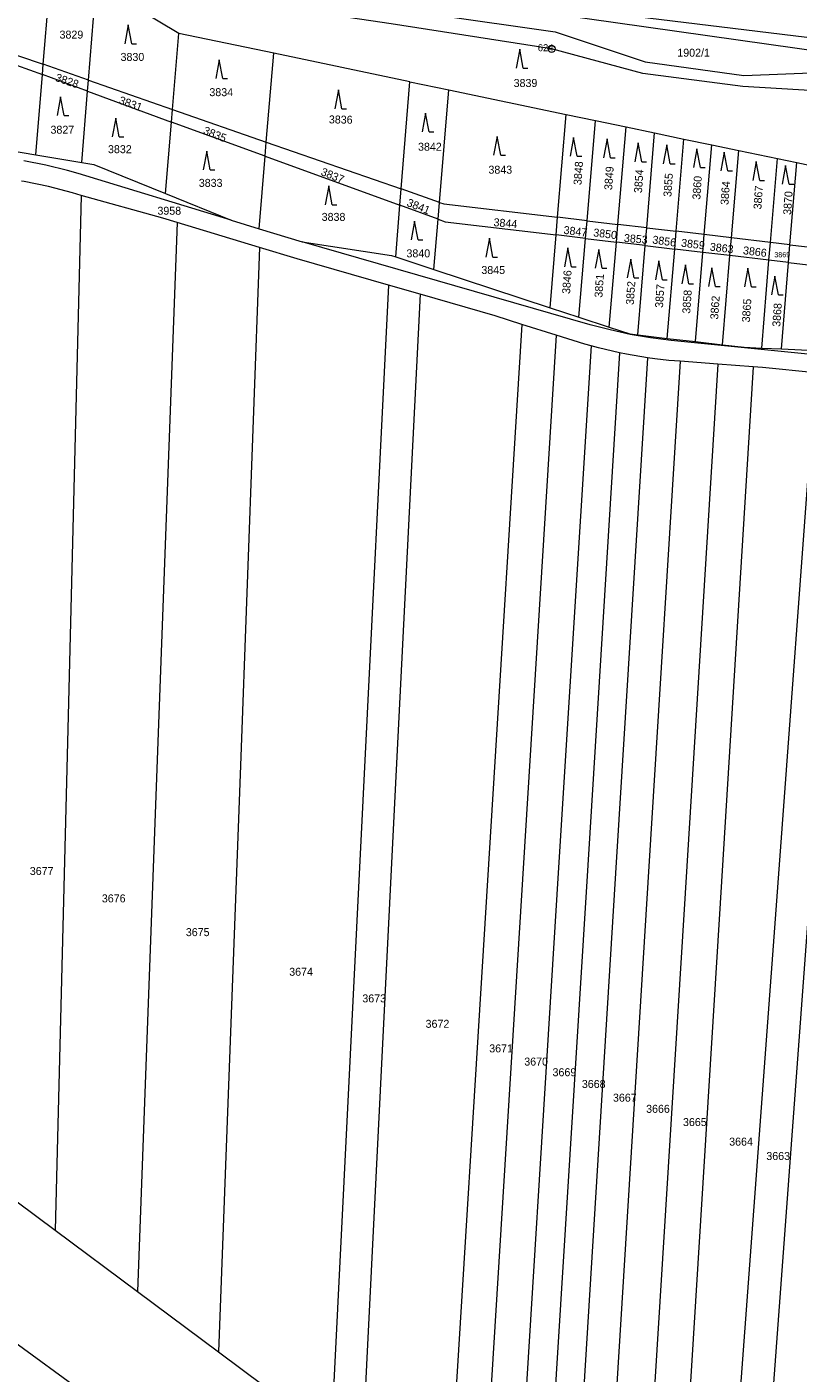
# Model space of a CAD drawing. Header units: metres. Extents: x -595226 to -593310, y -1169452 to -1167804.
# Tile 8 of 35: x -594453 to -594288, y -1169247 to -1168960. Entities that reach past the tile are written whole.
import ezdxf
from ezdxf.enums import TextEntityAlignment as Align

# ---------------------------------------------------------------- set-up
doc = ezdxf.new("R2010")
doc.units = ezdxf.units.M
doc.layers.add('geo katastr', color=5, linetype='Continuous', lineweight=0)
doc.layers.add('Značky bodu BP', color=7, linetype='Continuous')
doc.layers.add('Značky kultur', color=7, linetype='Continuous')
doc.styles.add('dgn001', font='dgn001.shx')
doc.styles.add('dgn023', font='dgn023.shx')

# ---------------------------------------------------------------- blocks, each defined once
blk = doc.blocks.new('3.0829')
at = {"layer": 'Značky kultur', "color": 7, "linetype": 'Continuous', "lineweight": 13}
for p, q in [((0, 4), (-0.75, 0)), ((0.75, 0), (0, 4)), ((0.75, 0), (1.75, 0))]:
    blk.add_line(p, q, dxfattribs=at)
blk = doc.blocks.new('3.0852')
at = {"layer": 'Značky kultur', "color": 7, "linetype": 'Continuous', "lineweight": 13}
for p, q in [((0, 4), (-0.75, 0)), ((0.75, 0), (0, 4)), ((0.75, 0), (1.75, 0))]:
    blk.add_line(p, q, dxfattribs=at)
blk = doc.blocks.new('3.0853')
at = {"layer": 'Značky kultur', "color": 7, "linetype": 'Continuous', "lineweight": 13}
for p, q in [((0, 4), (-0.75, 0)), ((0.75, 0), (0, 4)), ((0.75, 0), (1.75, 0))]:
    blk.add_line(p, q, dxfattribs=at)
blk = doc.blocks.new('3.0854')
at = {"layer": 'Značky kultur', "color": 7, "linetype": 'Continuous', "lineweight": 13}
for p, q in [((0, 4), (-0.75, 0)), ((0.75, 0), (0, 4)), ((0.75, 0), (1.75, 0))]:
    blk.add_line(p, q, dxfattribs=at)
blk = doc.blocks.new('3.0855')
at = {"layer": 'Značky kultur', "color": 7, "linetype": 'Continuous', "lineweight": 13}
for p, q in [((0, 4), (-0.75, 0)), ((0.75, 0), (0, 4)), ((0.75, 0), (1.75, 0))]:
    blk.add_line(p, q, dxfattribs=at)
blk = doc.blocks.new('3.0856')
at = {"layer": 'Značky kultur', "color": 7, "linetype": 'Continuous', "lineweight": 13}
for p, q in [((0, 4), (-0.75, 0)), ((0.75, 0), (0, 4)), ((0.75, 0), (1.75, 0))]:
    blk.add_line(p, q, dxfattribs=at)
blk = doc.blocks.new('3.0857')
at = {"layer": 'Značky kultur', "color": 7, "linetype": 'Continuous', "lineweight": 13}
for p, q in [((0, 4), (-0.75, 0)), ((0.75, 0), (0, 4)), ((0.75, 0), (1.75, 0))]:
    blk.add_line(p, q, dxfattribs=at)
blk = doc.blocks.new('3.0858')
at = {"layer": 'Značky kultur', "color": 7, "linetype": 'Continuous', "lineweight": 13}
for p, q in [((0, 4), (-0.75, 0)), ((0.75, 0), (0, 4)), ((0.75, 0), (1.75, 0))]:
    blk.add_line(p, q, dxfattribs=at)
blk = doc.blocks.new('3.0859')
at = {"layer": 'Značky kultur', "color": 7, "linetype": 'Continuous', "lineweight": 13}
for p, q in [((0, 4), (-0.75, 0)), ((0.75, 0), (0, 4)), ((0.75, 0), (1.75, 0))]:
    blk.add_line(p, q, dxfattribs=at)
blk = doc.blocks.new('3.0860')
at = {"layer": 'Značky kultur', "color": 7, "linetype": 'Continuous', "lineweight": 13}
for p, q in [((0, 4), (-0.75, 0)), ((0.75, 0), (0, 4)), ((0.75, 0), (1.75, 0))]:
    blk.add_line(p, q, dxfattribs=at)
blk = doc.blocks.new('3.0861')
at = {"layer": 'Značky kultur', "color": 7, "linetype": 'Continuous', "lineweight": 13}
for p, q in [((0, 4), (-0.75, 0)), ((0.75, 0), (0, 4)), ((0.75, 0), (1.75, 0))]:
    blk.add_line(p, q, dxfattribs=at)
blk = doc.blocks.new('3.0862')
at = {"layer": 'Značky kultur', "color": 7, "linetype": 'Continuous', "lineweight": 13}
for p, q in [((0, 4), (-0.75, 0)), ((0.75, 0), (0, 4)), ((0.75, 0), (1.75, 0))]:
    blk.add_line(p, q, dxfattribs=at)
blk = doc.blocks.new('3.0863')
at = {"layer": 'Značky kultur', "color": 7, "linetype": 'Continuous', "lineweight": 13}
for p, q in [((0, 4), (-0.75, 0)), ((0.75, 0), (0, 4)), ((0.75, 0), (1.75, 0))]:
    blk.add_line(p, q, dxfattribs=at)
blk = doc.blocks.new('3.0864')
at = {"layer": 'Značky kultur', "color": 7, "linetype": 'Continuous', "lineweight": 13}
for p, q in [((0, 4), (-0.75, 0)), ((0.75, 0), (0, 4)), ((0.75, 0), (1.75, 0))]:
    blk.add_line(p, q, dxfattribs=at)
blk = doc.blocks.new('3.0865')
at = {"layer": 'Značky kultur', "color": 7, "linetype": 'Continuous', "lineweight": 13}
for p, q in [((0, 4), (-0.75, 0)), ((0.75, 0), (0, 4)), ((0.75, 0), (1.75, 0))]:
    blk.add_line(p, q, dxfattribs=at)
blk = doc.blocks.new('3.0866')
at = {"layer": 'Značky kultur', "color": 7, "linetype": 'Continuous', "lineweight": 13}
for p, q in [((0, 4), (-0.75, 0)), ((0.75, 0), (0, 4)), ((0.75, 0), (1.75, 0))]:
    blk.add_line(p, q, dxfattribs=at)
blk = doc.blocks.new('3.0867')
at = {"layer": 'Značky kultur', "color": 7, "linetype": 'Continuous', "lineweight": 13}
for p, q in [((0, 4), (-0.75, 0)), ((0.75, 0), (0, 4)), ((0.75, 0), (1.75, 0))]:
    blk.add_line(p, q, dxfattribs=at)
blk = doc.blocks.new('3.0868')
at = {"layer": 'Značky kultur', "color": 7, "linetype": 'Continuous', "lineweight": 13}
for p, q in [((0, 4), (-0.75, 0)), ((0.75, 0), (0, 4)), ((0.75, 0), (1.75, 0))]:
    blk.add_line(p, q, dxfattribs=at)
blk = doc.blocks.new('3.08113')
at = {"layer": 'Značky kultur', "color": 7, "linetype": 'Continuous', "lineweight": 13}
for p, q in [((0, 4), (-0.75, 0)), ((0.75, 0), (0, 4)), ((0.75, 0), (1.75, 0))]:
    blk.add_line(p, q, dxfattribs=at)
blk = doc.blocks.new('3.08115')
at = {"layer": 'Značky kultur', "color": 7, "linetype": 'Continuous', "lineweight": 13}
for p, q in [((0, 4), (-0.75, 0)), ((0.75, 0), (0, 4)), ((0.75, 0), (1.75, 0))]:
    blk.add_line(p, q, dxfattribs=at)
blk = doc.blocks.new('3.08116')
at = {"layer": 'Značky kultur', "color": 7, "linetype": 'Continuous', "lineweight": 13}
for p, q in [((0, 4), (-0.75, 0)), ((0.75, 0), (0, 4)), ((0.75, 0), (1.75, 0))]:
    blk.add_line(p, q, dxfattribs=at)
blk = doc.blocks.new('3.08117')
at = {"layer": 'Značky kultur', "color": 7, "linetype": 'Continuous', "lineweight": 13}
for p, q in [((0, 4), (-0.75, 0)), ((0.75, 0), (0, 4)), ((0.75, 0), (1.75, 0))]:
    blk.add_line(p, q, dxfattribs=at)
blk = doc.blocks.new('3.08118')
at = {"layer": 'Značky kultur', "color": 7, "linetype": 'Continuous', "lineweight": 13}
for p, q in [((0, 4), (-0.75, 0)), ((0.75, 0), (0, 4)), ((0.75, 0), (1.75, 0))]:
    blk.add_line(p, q, dxfattribs=at)
blk = doc.blocks.new('3.08119')
at = {"layer": 'Značky kultur', "color": 7, "linetype": 'Continuous', "lineweight": 13}
for p, q in [((0, 4), (-0.75, 0)), ((0.75, 0), (0, 4)), ((0.75, 0), (1.75, 0))]:
    blk.add_line(p, q, dxfattribs=at)
blk = doc.blocks.new('3.08120')
at = {"layer": 'Značky kultur', "color": 7, "linetype": 'Continuous', "lineweight": 13}
for p, q in [((0, 4), (-0.75, 0)), ((0.75, 0), (0, 4)), ((0.75, 0), (1.75, 0))]:
    blk.add_line(p, q, dxfattribs=at)
blk = doc.blocks.new('3.08121')
at = {"layer": 'Značky kultur', "color": 7, "linetype": 'Continuous', "lineweight": 13}
for p, q in [((0, 4), (-0.75, 0)), ((0.75, 0), (0, 4)), ((0.75, 0), (1.75, 0))]:
    blk.add_line(p, q, dxfattribs=at)
blk = doc.blocks.new('3.08122')
at = {"layer": 'Značky kultur', "color": 7, "linetype": 'Continuous', "lineweight": 13}
for p, q in [((0, 4), (-0.75, 0)), ((0.75, 0), (0, 4)), ((0.75, 0), (1.75, 0))]:
    blk.add_line(p, q, dxfattribs=at)
blk = doc.blocks.new('3.08123')
at = {"layer": 'Značky kultur', "color": 7, "linetype": 'Continuous', "lineweight": 13}
for p, q in [((0, 4), (-0.75, 0)), ((0.75, 0), (0, 4)), ((0.75, 0), (1.75, 0))]:
    blk.add_line(p, q, dxfattribs=at)
blk = doc.blocks.new('1.0136')
at = {"layer": 'Značky bodu BP', "color": 3, "linetype": 'Continuous', "lineweight": 13}
for radius in [0.75, 0.03]:
    blk.add_circle((0, 0), radius, dxfattribs=at)

msp = doc.modelspace()

# ---------------------------------------------------------------- linework, layer by layer
at = {"layer": 'geo katastr', "color": 5, "true_color": 0x0000fa}
for p, q in [((-594449.11, -1168968.13), (-594447.49, -1168948.77)), ((-594426.45, -1168948.84), (-594339.94, -1168961.2)), ((-594439.46, -1168971.5), (-594437.81, -1168951)), ((-594420.19, -1168961.56), (-594437.81, -1168951)), ((-594339.68, -1168957.44), (-594280.02, -1168965.87)), ((-594421.54, -1168977.73), (-594420.19, -1168961.56)), ((-594399.98, -1168965.78), (-594420.19, -1168961.56)), ((-594339.94, -1168961.2), (-594320.79, -1168967.57)), ((-594401.56, -1168984.69), (-594399.98, -1168965.78)), ((-594370.97, -1168971.84), (-594399.98, -1168965.78)), ((-594449.29, -1168970.31), (-594449.11, -1168968.13)), ((-594439.46, -1168971.5), (-594449.11, -1168968.13)), ((-594320.79, -1168967.57), (-594299.76, -1168970.5)), ((-594450.67, -1168987.4), (-594449.29, -1168970.31)), ((-594439.65, -1168973.86), (-594449.29, -1168970.31)), ((-594439.65, -1168973.86), (-594439.46, -1168971.5)), ((-594439.46, -1168971.5), (-594421.54, -1168977.73)), ((-594372.82, -1168994.7), (-594370.97, -1168971.84)), ((-594370.97, -1168971.84), (-594362.65, -1168973.58)), ((-594299.76, -1168970.5), (-594280.64, -1168969.76)), ((-594440.87, -1168989.03), (-594439.65, -1168973.86)), ((-594439.65, -1168973.86), (-594421.76, -1168980.44)), ((-594364.61, -1168997.55), (-594362.65, -1168973.58)), ((-594362.65, -1168973.58), (-594337.6, -1168978.82)), ((-594421.76, -1168980.44), (-594421.54, -1168977.73)), ((-594421.54, -1168977.73), (-594401.56, -1168984.69)), ((-594423.03, -1168995.66), (-594421.76, -1168980.44)), ((-594339.43, -1169000.74), (-594337.6, -1168978.82)), ((-594337.6, -1168978.82), (-594331.38, -1168980.12)), ((-594333.17, -1169001.48), (-594331.38, -1168980.12)), ((-594331.38, -1168980.12), (-594324.85, -1168981.48)), ((-594326.59, -1169002.25), (-594324.85, -1168981.48)), ((-594324.85, -1168981.48), (-594318.75, -1168982.75)), ((-594320.44, -1169002.97), (-594318.75, -1168982.75)), ((-594318.75, -1168982.75), (-594312.5, -1168984.06)), ((-594401.81, -1168987.73), (-594401.56, -1168984.69)), ((-594401.56, -1168984.69), (-594372.82, -1168994.7)), ((-594314.15, -1169003.72), (-594312.5, -1168984.06)), ((-594312.5, -1168984.06), (-594306.57, -1168985.3)), ((-594308.17, -1169004.43), (-594306.57, -1168985.3)), ((-594306.57, -1168985.3), (-594300.81, -1168986.5)), ((-594302.37, -1169005.11), (-594300.81, -1168986.5)), ((-594300.81, -1168986.5), (-594292.56, -1168988.23)), ((-594448.56, -1168989.6), (-594453.24, -1168988.7)), ((-594450.67, -1168987.4), (-594440.87, -1168989.03)), ((-594443.94, -1168990.74), (-594448.56, -1168989.6)), ((-594403.1, -1169003.16), (-594401.81, -1168987.73)), ((-594401.81, -1168987.73), (-594373.11, -1168998.16)), ((-594294.05, -1169006.09), (-594292.56, -1168988.23)), ((-594292.56, -1168988.23), (-594288.43, -1168989.09)), ((-594289.89, -1169006.58), (-594288.43, -1168989.09)), ((-594288.43, -1168989.09), (-594275.18, -1168991.86)), ((-594441.66, -1168991.43), (-594443.94, -1168990.74)), ((-594409.05, -1169001.35), (-594441.66, -1168991.43)), ((-594373.11, -1168998.16), (-594372.82, -1168994.7)), ((-594364.61, -1168997.55), (-594372.82, -1168994.7)), ((-594373.92, -1169009.18), (-594373.11, -1168998.16)), ((-594364.91, -1169001.14), (-594373.11, -1168998.16)), ((-594364.91, -1169001.14), (-594364.61, -1168997.55)), ((-594365.81, -1169011.86), (-594364.91, -1169001.14)), ((-594339.75, -1169004.5), (-594339.43, -1169000.74)), ((-594333.17, -1169001.48), (-594339.43, -1169000.74)), ((-594402.97, -1169007.17), (-594420.54, -1169001.83)), ((-594333.48, -1169005.25), (-594333.17, -1169001.48)), ((-594333.17, -1169001.48), (-594326.59, -1169002.25)), ((-594326.91, -1169006.03), (-594326.59, -1169002.25)), ((-594320.44, -1169002.97), (-594326.59, -1169002.25)), ((-594320.76, -1169006.76), (-594320.44, -1169002.97)), ((-594320.44, -1169002.97), (-594314.15, -1169003.72)), ((-594314.46, -1169007.51), (-594314.15, -1169003.72)), ((-594308.17, -1169004.43), (-594314.15, -1169003.72)), ((-594332.49, -1169023.63), (-594393.9, -1169005.96)), ((-594341.05, -1169020.02), (-594339.75, -1169004.5)), ((-594333.48, -1169005.25), (-594339.75, -1169004.5)), ((-594334.89, -1169022.04), (-594333.48, -1169005.25)), ((-594333.48, -1169005.25), (-594326.91, -1169006.03)), ((-594328.42, -1169024.17), (-594326.91, -1169006.03)), ((-594320.76, -1169006.76), (-594326.91, -1169006.03)), ((-594322.35, -1169025.82), (-594320.76, -1169006.76)), ((-594320.76, -1169006.76), (-594314.46, -1169007.51)), ((-594308.48, -1169008.22), (-594308.17, -1169004.43)), ((-594302.37, -1169005.11), (-594308.17, -1169004.43)), ((-594302.69, -1169008.91), (-594302.37, -1169005.11)), ((-594294.05, -1169006.09), (-594302.37, -1169005.11)), ((-594294.37, -1169009.9), (-594294.05, -1169006.09)), ((-594289.89, -1169006.58), (-594294.05, -1169006.09)), ((-594290.21, -1169010.39), (-594289.89, -1169006.58)), ((-594289.89, -1169006.58), (-594276.54, -1169008.14)), ((-594373.92, -1169009.18), (-594365.81, -1169011.86)), ((-594316.06, -1169026.54), (-594314.46, -1169007.51)), ((-594308.48, -1169008.22), (-594314.46, -1169007.51)), ((-594310.07, -1169027.23), (-594308.48, -1169008.22)), ((-594302.69, -1169008.91), (-594308.48, -1169008.22)), ((-594304.27, -1169027.9), (-594302.69, -1169008.91)), ((-594294.37, -1169009.9), (-594302.69, -1169008.91)), ((-594365.81, -1169011.86), (-594341.05, -1169020.02)), ((-594295.93, -1169028.6), (-594294.37, -1169009.9)), ((-594290.21, -1169010.39), (-594294.37, -1169009.9)), ((-594291.7, -1169028.8), (-594290.21, -1169010.39)), ((-594290.21, -1169010.39), (-594276.86, -1169011.98)), ((-594368.77, -1169017.15), (-594375.48, -1169015.22)), ((-594341.05, -1169020.02), (-594334.89, -1169022.04)), ((-594339.74, -1169025.84), (-594347.06, -1169023.55)), ((-594334.89, -1169022.04), (-594328.42, -1169024.17)), ((-594328.24, -1169024.75), (-594332.49, -1169023.63)), ((-594323.95, -1169025.68), (-594328.24, -1169024.75)), ((-594319.61, -1169026.42), (-594323.95, -1169025.68)), ((-594322.35, -1169025.82), (-594316.06, -1169026.54)), ((-594315.25, -1169026.96), (-594319.61, -1169026.42)), ((-594316.06, -1169026.54), (-594310.07, -1169027.23)), ((-594226.54, -1169035.95), (-594315.25, -1169026.96)), ((-594310.07, -1169027.23), (-594304.27, -1169027.9)), ((-594295.93, -1169028.6), (-594291.7, -1169028.8)), ((-594291.7, -1169028.8), (-594278.32, -1169029.41)), ((-594305.27, -1169032.02), (-594313.3, -1169031.4)), ((-594297.71, -1169032.6), (-594305.27, -1169032.02)), ((-594459.21, -1169207.22), (-594446.58, -1169216.61)), ((-594446.58, -1169216.61), (-594429.04, -1169229.65)), ((-594429.04, -1169229.65), (-594411.77, -1169242.5)), ((-594465.76, -1169232.75), (-594406.09, -1169276.28)), ((-594411.77, -1169242.5), (-594387.73, -1169260.37))]:
    msp.add_line(p, q, dxfattribs=at)
for points in [[(-594519.24, -1168930.94), (-594504.58, -1168932.17), (-594498.02, -1168932.97), (-594453.49, -1168939.41), (-594433.7, -1168942.09), (-594410.41, -1168945.55), (-594374.93, -1168950.47), (-594338.34, -1168956.02), (-594231.94, -1168968.94)], [(-594266.66, -1168974.84), (-594299.93, -1168972.83), (-594321.29, -1168970.06), (-594340.72, -1168964.84), (-594374.92, -1168959.53), (-594439.57, -1168949.95)], [(-594463.61, -1168965.2), (-594458.87, -1168964.91), (-594454.38, -1168966.3), (-594449.11, -1168968.13)], [(-594463.79, -1168967.36), (-594459.41, -1168967.26), (-594454.81, -1168968.28), (-594449.29, -1168970.31)], [(-594401.81, -1168987.73), (-594412.2, -1168983.96), (-594421.76, -1168980.44)], [(-594465.4, -1168986.63), (-594458.63, -1168986.08), (-594450.67, -1168987.4)], [(-594440.87, -1168989.03), (-594438.32, -1168989.45), (-594423.03, -1168995.66)], [(-594441.02, -1168996.06), (-594442.9, -1168995.54), (-594448.02, -1168994.17), (-594453.2, -1168993.1), (-594453.75, -1168993.02)], [(-594441.02, -1168996.06), (-594443.81, -1169107.01), (-594446.58, -1169216.61)], [(-594420.54, -1169001.83), (-594423.63, -1169000.89), (-594441.02, -1168996.06)], [(-594423.03, -1168995.66), (-594409.05, -1169001.35), (-594403.1, -1169003.16)], [(-594364.61, -1168997.55), (-594363.67, -1168997.88), (-594339.43, -1169000.74)], [(-594364.91, -1169001.14), (-594363.39, -1169001.69), (-594339.75, -1169004.5)], [(-594420.54, -1169001.83), (-594424.66, -1169112.51), (-594429.04, -1169229.65)], [(-594403.1, -1169003.16), (-594393.9, -1169005.96), (-594374.85, -1169008.88), (-594373.92, -1169009.18)], [(-594402.97, -1169007.17), (-594407.09, -1169117.54), (-594411.77, -1169242.5)], [(-594375.48, -1169015.22), (-594394.99, -1169009.6), (-594402.97, -1169007.17)], [(-594375.48, -1169015.22), (-594380.96, -1169125.04), (-594387.73, -1169260.37)], [(-594368.77, -1169017.15), (-594374.26, -1169126.96), (-594381.18, -1169265.25)], [(-594347.06, -1169023.55), (-594352.75, -1169021.76), (-594368.77, -1169017.15)], [(-594347.06, -1169023.55), (-594353.81, -1169132.83), (-594362.87, -1169278.92)], [(-594328.42, -1169024.17), (-594324.07, -1169025.6), (-594322.35, -1169025.82)], [(-594339.74, -1169025.84), (-594346.5, -1169134.93), (-594355.76, -1169284.26)], [(-594332.31, -1169028.13), (-594333.67, -1169027.75), (-594339.74, -1169025.84)], [(-594332.31, -1169028.13), (-594339.09, -1169137.06), (-594348.55, -1169289.66)], [(-594326.21, -1169029.61), (-594333.01, -1169138.81), (-594342.64, -1169294.09)], [(-594326.21, -1169029.61), (-594330.73, -1169028.59), (-594332.31, -1169028.13)], [(-594320.26, -1169030.66), (-594324.77, -1169029.93), (-594326.21, -1169029.61)], [(-594304.27, -1169027.9), (-594299.67, -1169028.43), (-594295.93, -1169028.6)], [(-594320.26, -1169030.66), (-594327.07, -1169140.52), (-594336.86, -1169298.41)], [(-594313.3, -1169031.4), (-594320.18, -1169142.5), (-594330.17, -1169303.43)], [(-594305.27, -1169032.02), (-594312.27, -1169144.77), (-594322.5, -1169309.66)], [(-594313.3, -1169031.4), (-594315.69, -1169031.22), (-594318.73, -1169030.91), (-594320.26, -1169030.66)], [(-594297.71, -1169032.6), (-594304.8, -1169146.91), (-594315.33, -1169316.57)], [(-594284.46, -1169033.9), (-594295.75, -1169032.76), (-594297.71, -1169032.6)], [(-594284.46, -1169033.9), (-594293.08, -1169150.27), (-594306.05, -1169325.51)], [(-594277.52, -1169034.6), (-594286.25, -1169152.23), (-594299.55, -1169331.78)]]:
    msp.add_lwpolyline(points, dxfattribs=at)

# ---------------------------------------------------------------- block references
for name, p in [('3.08115', (-594430.98, -1168963.75)), ('3.08120', (-594347.52, -1168968.92)), ('1.0136', (-594340.72, -1168964.84)), ('3.08118', (-594411.57, -1168971.19)), ('3.08113', (-594445.43, -1168979.04)), ('3.0852', (-594386.18, -1168977.59)), ('3.08116', (-594433.66, -1168983.59)), ('3.08122', (-594367.6, -1168982.55)), ('3.08123', (-594352.33, -1168987.51)), ('3.0854', (-594336.02, -1168987.72)), ('3.08117', (-594414.26, -1168990.61)), ('3.0855', (-594328.9, -1168988.04)), ('3.0858', (-594322.23, -1168988.89)), ('3.0859', (-594316.16, -1168989.31)), ('3.0862', (-594309.74, -1168990.15)), ('3.0864', (-594303.92, -1168990.83)), ('3.0866', (-594297.09, -1168992.86)), ('3.0868', (-594290.84, -1168993.7)), ('3.08119', (-594388.24, -1168998.05)), ('3.08121', (-594369.95, -1169005.56)), ('3.0829', (-594353.98, -1169009.2)), ('3.0853', (-594337.25, -1169011.26)), ('3.0856', (-594330.67, -1169011.6)), ('3.0857', (-594323.84, -1169013.63)), ('3.0860', (-594317.85, -1169014.05)), ('3.0861', (-594312.19, -1169014.89)), ('3.0863', (-594306.54, -1169015.49)), ('3.0865', (-594298.86, -1169015.57)), ('3.0867', (-594293.12, -1169017.26))]:
    msp.add_blockref(name, p, dxfattribs=at)

# ---------------------------------------------------------------- texts
at = {"layer": 'geo katastr', "color": 5, "true_color": 0x0000fa, "style": 'dgn023'}
for s, height, p in [('3829', 1.7, (-594443.11, -1168961.8)), ('3830', 1.7, (-594430.1, -1168966.56)), ('3839', 1.7, (-594346.29, -1168972.11)), ('3834', 1.7, (-594411.16, -1168974.07)), ('3827', 1.7, (-594445.04, -1168982.07)), ('3832', 1.7, (-594432.78, -1168986.22)), ('3842', 1.7, (-594366.67, -1168985.7)), ('3843', 1.7, (-594351.66, -1168990.59)), ('3833', 1.7, (-594413.42, -1168993.4)), ('3958', 1.7, (-594422.24, -1168999.34)), ('3838', 1.7, (-594387.22, -1169000.65)), ('3840', 1.7, (-594369.14, -1169008.42)), ('3869', 1.1, (-594291.54, -1169008.71)), ('3845', 1.7, (-594353.17, -1169011.97)), ('3677', 1.7, (-594449.45, -1169140.05)), ('3676', 1.7, (-594434.09, -1169145.89)), ('3675', 1.7, (-594416.18, -1169153.08)), ('3674', 1.7, (-594394.14, -1169161.53)), ('3673', 1.7, (-594378.55, -1169167.2)), ('3672', 1.7, (-594365.06, -1169172.62)), ('3671', 1.7, (-594351.49, -1169177.86)), ('3670', 1.7, (-594344.02, -1169180.67)), ('3669', 1.7, (-594337.99, -1169182.94)), ('3668', 1.7, (-594331.74, -1169185.44)), ('3667', 1.7, (-594325.11, -1169188.36)), ('3666', 1.7, (-594318.04, -1169190.74)), ('3665', 1.7, (-594310.18, -1169193.56)), ('3664', 1.7, (-594300.33, -1169197.73)), ('3663', 1.7, (-594292.41, -1169200.79))]:
    msp.add_text(s, height=height, dxfattribs=at).set_placement(p, align=Align.MIDDLE_CENTER)
at = {"layer": 'geo katastr', "color": 5, "true_color": 0x0000fa, "style": 'dgn001'}
msp.add_text('624', height=1.5, dxfattribs=at).set_placement((-594340.32, -1168965.34), align=Align.RIGHT)
at = {"layer": 'geo katastr', "color": 5, "true_color": 0x0000fa, "style": 'dgn023'}
msp.add_text('1902/1', height=1.7, dxfattribs=at).set_placement((-594313.92, -1168966.51))
for s, rotation, p in [('3828', 341, (-594444.03, -1168971.65)), ('3831', 340, (-594430.47, -1168976.53)), ('3836', 359, (-594385.68, -1168979.91)), ('3835', 338, (-594412.5, -1168983.04)), ('3848', 86, (-594335.04, -1168991.33)), ('3837', 338, (-594387.42, -1168991.84)), ('3849', 86, (-594328.49, -1168992.4)), ('3854', 86, (-594322.14, -1168993.05)), ('3855', 86, (-594315.87, -1168993.86)), ('3860', 86, (-594309.7, -1168994.44)), ('3864', 86, (-594303.7, -1168995.57)), ('3867', 86, (-594296.67, -1168996.52)), ('3870', 86, (-594290.34, -1168997.69)), ('3841', 338, (-594369.09, -1168998.41)), ('3844', 355, (-594350.57, -1169001.98)), ('3847', 353, (-594335.63, -1169003.71)), ('3850', 353, (-594329.3, -1169004.25)), ('3853', 355, (-594322.76, -1169005.33)), ('3856', 352, (-594316.7, -1169005.81)), ('3859', 353, (-594310.58, -1169006.44)), ('3863', 353, (-594304.45, -1169007.28)), ('3866', 353, (-594297.37, -1169008.05)), ('3846', 86, (-594337.47, -1169014.54)), ('3851', 86, (-594330.57, -1169015.32)), ('3852', 86, (-594323.88, -1169016.87)), ('3857', 86, (-594317.66, -1169017.51)), ('3858', 86, (-594311.85, -1169018.73)), ('3862', 86, (-594305.89, -1169019.97)), ('3865', 86, (-594299.14, -1169020.6)), ('3868', 86, (-594292.65, -1169021.54))]:
    msp.add_text(s, height=1.7, rotation=rotation, dxfattribs=at).set_placement(p, align=Align.MIDDLE_CENTER)

doc.saveas('drawing.dxf')
